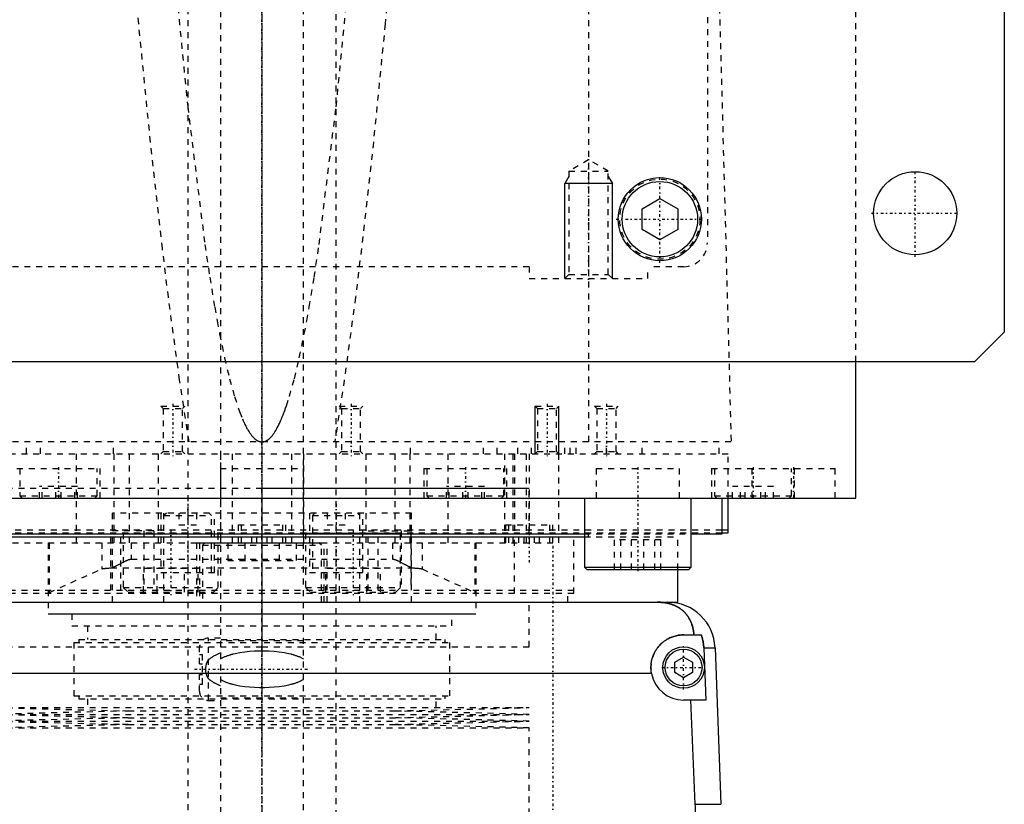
# Model space of a CAD drawing. Extents: x -125 to 125, y -123 to 447.
# Tile 3 of 9: x -41 to 125, y -27 to 106. Entities that reach past the tile are written whole.
import ezdxf

# ---------------------------------------------------------------- set-up
doc = ezdxf.new("R2010")
doc.units = 0
doc.linetypes.add('CENTER', pattern=[1.5, 0.45, -0.5, 0.05, -0.5])
doc.linetypes.add('DASHED', pattern=[2, 1, -1])
for name, color, linetype in [('AM_0', 7, 'CONTINUOUS'), ('AM_10', 7, 'CONTINUOUS'), ('AM_3', 7, 'DASHED'), ('AM_7', 7, 'CENTER')]:
    doc.layers.add(name, color=color, linetype=linetype)

msp = doc.modelspace()

# ---------------------------------------------------------------- linework, layer by layer
at = {"layer": 'AM_0', "color": 7, "linetype": 'CONTINUOUS'}
for p, q in [((125, 383), (125, 53)), ((64, 73.73), (67, 75.46)), ((67, 75.46), (70, 73.73)), ((64, 70.27), (64, 73.73)), ((70, 73.73), (70, 70.27)), ((67, 68.54), (64, 70.27)), ((70, 70.27), (67, 68.54)), ((125, 53), (120, 48)), ((120, 48), (-120, 48)), ((100, 25), (100, 48)), ((-100, 25), (100, 25)), ((-40.35, 25), (-40.35, 25)), ((40.35, 25), (40.35, 25)), ((54.29, 25), (54.29, 13.4)), ((72.29, 13.4), (72.29, 25)), ((77.5, 19), (77.5, 25)), ((78.5, 19.2), (78.5, 25)), ((88.79, 25), (88.79, 25.01)), ((-54.3, 18.5), (54.3, 18.5)), ((-54.29, 19), (54.29, 19)), ((72.29, 19), (77.5, 19)), ((77.56, 19.7), (78.5, 19.7)), ((77.56, 19.2), (78.5, 19.2)), ((54.29, 13.4), (54.69, 13)), ((54.29, 13.4), (72.29, 13.4)), ((71.89, 13), (72.29, 13.4)), ((54.69, 13), (71.89, 13)), ((70, 7.5), (70, 13)), ((-68.3, 7.5), (68.3, 7.5)), ((68.3, 7.5), (70, 7.5)), ((71, 2), (73.97, 2)), ((74.4, -0.2), (76.29, -0.2)), ((74.4, -0.2), (74.75, -9)), ((76.29, -0.2), (77.28, -26.54)), ((69.5, -2.63), (71, -1.77)), ((69.5, -4.37), (69.5, -2.63)), ((71, -1.77), (72.5, -2.63)), ((72.5, -2.63), (72.5, -4.37)), ((65.59, -4.5), (-65.59, -4.5)), ((71, -5.23), (69.5, -4.37)), ((72.5, -4.37), (71, -5.23)), ((74.75, -9), (71, -9)), ((72.97, -26.54), (72.2, -9)), ((72.97, -26.54), (77.28, -26.54))]:
    msp.add_line(p, q, dxfattribs=at)
for points in [[(72.74, 2, 0), (72.74, 2.05, 0), (72.73, 2.14, 0), (72.72, 2.23, 0), (72.72, 2.27, 0), (72.71, 2.32, 0), (72.7, 2.41, 0), (72.69, 2.5, 0), (72.68, 2.59, 0), (72.66, 2.68, 0), (72.65, 2.76, 0), (72.64, 2.81, 0), (72.63, 2.85, 0), (72.61, 2.94, 0), (72.6, 3.03, 0), (72.58, 3.11, 0), (72.56, 3.2, 0), (72.54, 3.28, 0), (72.52, 3.33, 0), (72.51, 3.37, 0), (72.49, 3.45, 0), (72.46, 3.53, 0), (72.45, 3.58, 0), (72.44, 3.62, 0), (72.41, 3.7, 0), (72.39, 3.78, 0), (72.37, 3.82, 0), (72.36, 3.86, 0), (72.33, 3.94, 0), (72.3, 4.01, 0), (72.27, 4.09, 0), (72.23, 4.17, 0), (72.2, 4.24, 0), (72.18, 4.28, 0), (72.17, 4.32, 0), (72.13, 4.39, 0), (72.1, 4.46, 0), (72.06, 4.54, 0), (72.02, 4.61, 0), (71.98, 4.68, 0), (71.96, 4.71, 0), (71.94, 4.75, 0), (71.9, 4.82, 0), (71.86, 4.89, 0), (71.82, 4.95, 0), (71.78, 5.02, 0), (71.73, 5.08, 0), (71.71, 5.12, 0), (71.69, 5.15, 0), (71.64, 5.21, 0), (71.6, 5.28, 0), (71.55, 5.34, 0), (71.5, 5.4, 0), (71.45, 5.46, 0), (71.43, 5.49, 0), (71.4, 5.52, 0), (71.35, 5.58, 0), (71.3, 5.64, 0), (71.25, 5.7, 0), (71.19, 5.75, 0), (71.14, 5.81, 0), (71.11, 5.84, 0), (71.08, 5.87, 0), (71.03, 5.92, 0), (70.97, 5.98, 0), (70.94, 6, 0), (70.91, 6.03, 0), (70.85, 6.08, 0), (70.79, 6.13, 0), (70.76, 6.16, 0), (70.73, 6.18, 0), (70.67, 6.23, 0), (70.6, 6.28, 0), (70.54, 6.33, 0), (70.47, 6.38, 0), (70.41, 6.43, 0), (70.37, 6.45, 0), (70.34, 6.47, 0), (70.27, 6.52, 0), (70.2, 6.56, 0), (70.13, 6.61, 0), (70.06, 6.65, 0), (69.99, 6.69, 0), (69.95, 6.71, 0), (69.91, 6.73, 0), (69.84, 6.77, 0), (69.76, 6.81, 0), (69.69, 6.85, 0), (69.61, 6.88, 0), (69.53, 6.92, 0), (69.5, 6.94, 0), (69.46, 6.95, 0), (69.38, 6.99, 0), (69.3, 7.02, 0), (69.22, 7.05, 0), (69.13, 7.08, 0), (69.05, 7.11, 0), (69.01, 7.13, 0), (68.97, 7.14, 0), (68.89, 7.17, 0), (68.8, 7.19, 0), (68.72, 7.22, 0), (68.63, 7.24, 0), (68.54, 7.27, 0), (68.5, 7.28, 0), (68.46, 7.29, 0), (68.37, 7.31, 0), (68.28, 7.33, 0), (68.23, 7.34, 0), (68.19, 7.35, 0), (68.1, 7.36, 0), (68.01, 7.38, 0), (67.96, 7.39, 0), (67.91, 7.4, 0), (67.82, 7.41, 0), (67.73, 7.42, 0), (67.64, 7.44, 0), (67.55, 7.45, 0), (67.45, 7.46, 0), (67.41, 7.46, 0), (67.36, 7.47, 0), (67.27, 7.47, 0), (67.17, 7.48, 0), (67.08, 7.49, 0), (66.99, 7.49, 0), (66.89, 7.49, 0), (66.85, 7.5, 0), (66.8, 7.5, 0), (66.7, 7.5, 0), (66.61, 7.5, 0), (66.56, 7.5, 0)], [(65.59, -4.5, 0), (65.58, -4.46, 0), (65.57, -4.37, 0), (65.55, -4.28, 0), (65.55, -4.23, 0), (65.54, -4.19, 0), (65.53, -4.1, 0), (65.52, -4.01, 0), (65.52, -3.92, 0), (65.51, -3.83, 0), (65.51, -3.74, 0), (65.5, -3.7, 0), (65.5, -3.65, 0), (65.5, -3.57, 0), (65.5, -3.48, 0), (65.5, -3.39, 0), (65.5, -3.31, 0), (65.51, -3.22, 0), (65.51, -3.18, 0), (65.51, -3.13, 0), (65.52, -3.04, 0), (65.53, -2.96, 0), (65.53, -2.91, 0), (65.54, -2.87, 0), (65.55, -2.78, 0), (65.56, -2.69, 0), (65.57, -2.65, 0), (65.57, -2.6, 0), (65.59, -2.52, 0), (65.61, -2.43, 0), (65.62, -2.34, 0), (65.64, -2.25, 0), (65.66, -2.17, 0), (65.68, -2.12, 0), (65.69, -2.08, 0), (65.71, -1.99, 0), (65.74, -1.91, 0), (65.76, -1.82, 0), (65.79, -1.74, 0), (65.82, -1.65, 0), (65.84, -1.61, 0), (65.85, -1.57, 0), (65.88, -1.48, 0), (65.92, -1.4, 0), (65.95, -1.32, 0), (65.99, -1.23, 0), (66.03, -1.15, 0), (66.05, -1.11, 0), (66.06, -1.07, 0), (66.11, -0.99, 0), (66.15, -0.91, 0), (66.19, -0.83, 0), (66.23, -0.76, 0), (66.28, -0.68, 0), (66.3, -0.64, 0), (66.32, -0.6, 0), (66.37, -0.53, 0), (66.42, -0.45, 0), (66.47, -0.38, 0), (66.52, -0.31, 0), (66.57, -0.24, 0), (66.6, -0.2, 0), (66.62, -0.17, 0), (66.68, -0.1, 0), (66.73, -0.03, 0), (66.76, 0, 0), (66.79, 0.04, 0), (66.84, 0.1, 0), (66.9, 0.17, 0), (66.93, 0.2, 0), (66.96, 0.23, 0), (67.02, 0.29, 0), (67.08, 0.35, 0), (67.14, 0.41, 0), (67.2, 0.47, 0), (67.26, 0.53, 0), (67.29, 0.56, 0), (67.32, 0.59, 0), (67.39, 0.65, 0), (67.45, 0.7, 0), (67.52, 0.76, 0), (67.59, 0.81, 0), (67.66, 0.87, 0), (67.69, 0.89, 0), (67.73, 0.92, 0), (67.8, 0.97, 0), (67.87, 1.02, 0), (67.95, 1.07, 0), (68.02, 1.12, 0), (68.1, 1.17, 0), (68.14, 1.2, 0), (68.17, 1.22, 0), (68.25, 1.26, 0), (68.33, 1.31, 0), (68.41, 1.35, 0), (68.49, 1.39, 0), (68.57, 1.44, 0), (68.61, 1.46, 0), (68.66, 1.48, 0), (68.74, 1.51, 0), (68.82, 1.55, 0), (68.91, 1.59, 0), (68.99, 1.62, 0), (69.08, 1.65, 0), (69.12, 1.67, 0), (69.17, 1.69, 0), (69.25, 1.72, 0), (69.34, 1.74, 0), (69.38, 1.76, 0), (69.43, 1.77, 0), (69.52, 1.8, 0), (69.61, 1.82, 0), (69.65, 1.83, 0), (69.7, 1.84, 0), (69.79, 1.86, 0), (69.88, 1.88, 0), (69.97, 1.9, 0), (70.06, 1.92, 0), (70.15, 1.93, 0), (70.19, 1.94, 0), (70.24, 1.95, 0), (70.33, 1.96, 0), (70.42, 1.97, 0), (70.51, 1.98, 0), (70.6, 1.99, 0), (70.69, 1.99, 0), (70.73, 1.99, 0), (70.78, 2, 0), (70.87, 2, 0), (70.96, 2, 0), (71, 2, 0)], [(73.97, 2, 0), (73.99, 1.94, 0), (74.03, 1.83, 0), (74.07, 1.71, 0), (74.09, 1.65, 0), (74.1, 1.59, 0), (74.14, 1.47, 0), (74.17, 1.34, 0), (74.2, 1.22, 0), (74.23, 1.1, 0), (74.26, 0.97, 0), (74.27, 0.91, 0), (74.28, 0.85, 0), (74.3, 0.72, 0), (74.32, 0.6, 0), (74.34, 0.47, 0), (74.35, 0.35, 0), (74.37, 0.23, 0), (74.37, 0.16, 0), (74.38, 0.1, 0), (74.39, -0.02, 0), (74.39, -0.14, 0), (74.4, -0.2, 0)], [(72.1, -38.4, 0), (72.17, -38.06, 0), (72.29, -37.39, 0), (72.4, -36.71, 0), (72.45, -36.38, 0), (72.5, -36.04, 0), (72.59, -35.36, 0), (72.68, -34.69, 0), (72.75, -34.02, 0), (72.82, -33.35, 0), (72.87, -32.69, 0), (72.9, -32.36, 0), (72.92, -32.03, 0), (72.96, -31.37, 0), (72.98, -30.72, 0), (73, -30.07, 0), (73.02, -29.43, 0), (73.02, -28.79, 0), (73.02, -28.47, 0), (73.02, -28.16, 0), (73.01, -27.51, 0), (72.99, -26.87, 0), (72.97, -26.54, 0)]]:
    msp.add_polyline3d(points, dxfattribs=at)
for centre, radius in [((110, 73), 7), ((67, 72), 7), ((67, 72), 6.35), ((71, -3.5), 3.5), ((71, -3.5), 3.1)]:
    msp.add_circle(centre, radius, dxfattribs=at)
for centre, radius, start, end in [((68.3, -0.5), 8, 2.139, 90), ((71, -3.5), 5.5, 190.4757, 270)]:
    msp.add_arc(centre, radius, start, end, dxfattribs=at)
at = {"layer": 'AM_10', "color": 7, "linetype": 'CONTINUOUS'}
for p, q in [((51.68, 79.17), (51, 78)), ((59, 78), (51, 78)), ((51, 62), (51, 78)), ((58.32, 79.17), (59, 78)), ((59, 62), (59, 78)), ((46, 32.5), (46, 40.5)), ((50, 32.5), (50, 40.5))]:
    msp.add_line(p, q, dxfattribs=at)
at = {"layer": 'AM_3', "color": 6, "linetype": 'DASHED'}
for p, q in [((-7, 421), (-7, -97.5)), ((7, -97.5), (7, 421)), ((-12.5, 405.5), (-12.5, -56.5)), ((12.5, -56.5), (12.5, 405.5)), ((75, 380), (75, 68)), ((100, 48), (100, 363)), ((55.06, 34.5), (55.06, 116.6)), ((76.83, 115.63), (79, 34.5)), ((55, 82), (51.68, 80.08)), ((58.32, 80.08), (55, 82)), ((51.68, 80.08), (51.68, 62.68)), ((51.68, 80.08), (58.32, 80.08)), ((58.32, 62.68), (58.32, 80.08)), ((45, 64), (-45, 64)), ((45, 64), (45, 62)), ((71, 64), (65, 64)), ((65, 62), (65, 64)), ((45, 62), (65, 62)), ((51.68, 62.68), (51, 62)), ((51.68, 62.68), (58.32, 62.68)), ((59, 62), (58.32, 62.68)), ((-13.86, 44.9), (-15.75, 58.84)), ((15.75, 58.84), (13.86, 44.9)), ((-12.26, 34.5), (-13.86, 44.9)), ((13.86, 44.9), (12.26, 34.5)), ((-17, 40.5), (-16.62, 40.12)), ((-17, 40.5), (-13, 40.5)), ((-16.62, 40.12), (-16.62, 32.88)), ((-16.62, 40.12), (-13.38, 40.12)), ((-13.38, 40.12), (-13, 40.5)), ((-13.38, 32.88), (-13.38, 40.12)), ((13, 40.5), (13.38, 40.12)), ((13, 40.5), (17, 40.5)), ((13.38, 40.12), (13.38, 32.88)), ((13.38, 40.12), (16.62, 40.12)), ((16.62, 40.12), (17, 40.5)), ((16.62, 32.88), (16.62, 40.12)), ((46, 40.5), (46.38, 40.12)), ((46, 40.5), (50, 40.5)), ((46.38, 40.12), (46.38, 32.88)), ((46.38, 40.12), (49.62, 40.12)), ((49.62, 40.12), (50, 40.5)), ((49.62, 32.88), (49.62, 40.12)), ((56, 40.5), (56.38, 40.12)), ((56, 40.5), (60, 40.5)), ((56.38, 40.12), (56.38, 32.88)), ((56.38, 40.12), (59.62, 40.12)), ((59.62, 40.12), (60, 40.5)), ((59.62, 32.88), (59.62, 40.12)), ((79, 34.5), (-79, 34.5)), ((-39.62, 32.5), (-39.62, 34.5)), ((-37.31, 32.5), (-37.31, 34.5)), ((-25, 32.5), (-25, 34.5)), ((25, 32.5), (25, 34.5)), ((37.31, 32.5), (37.31, 34.5)), ((39.62, 32.5), (39.62, 34.5)), ((43.08, 32.5), (43.08, 34.5)), ((45.38, 32.5), (45.38, 34.5)), ((50, 17.5), (50, 34.5)), ((51, 32.5), (51, 34.5)), ((51.9, 32.5), (51.9, 34.5)), ((52.9, 32.5), (52.9, 34.5)), ((58, 32.5), (58, 34.5)), ((64, 32.5), (64, 34.5)), ((77, 32.5), (77, 34.5)), ((-78.5, 32.5), (78.5, 32.5)), ((-31.31, 32.5), (-31.31, 17.5)), ((-24.92, 32.5), (-24.92, 17.5)), ((-22.36, 32.5), (-22.36, 17.5)), ((-17.5, 32.5), (-17.5, 17.5)), ((-16.62, 32.88), (-17, 32.5)), ((-16.62, 32.88), (-13.38, 32.88)), ((-13, 32.5), (-13.38, 32.88)), ((-7, 32.5), (-7, 17.5)), ((-5, 32.5), (-5, 17.5)), ((5, 32.5), (5, 17.5)), ((7, 32.5), (7, 17.5)), ((13.38, 32.88), (13, 32.5)), ((13.38, 32.88), (16.62, 32.88)), ((17, 32.5), (16.62, 32.88)), ((17.5, 32.5), (17.5, 17.5)), ((22.36, 32.5), (22.36, 17.5)), ((24.92, 32.5), (24.92, 17.5)), ((31.31, 32.5), (31.31, 17.5)), ((40.83, 32.5), (40.83, 17.5)), ((42.23, 32.5), (42.23, 17.5)), ((42.5, 32.5), (42.5, 19.2)), ((44.5, 32.5), (44.5, 17.5)), ((45, 32.5), (45, 17.5)), ((46.38, 32.88), (46, 32.5)), ((46.38, 32.88), (49.62, 32.88)), ((50, 32.5), (49.62, 32.88)), ((56.38, 32.88), (56, 32.5)), ((56.38, 32.88), (59.62, 32.88)), ((60, 32.5), (59.62, 32.88)), ((78.5, 25), (78.5, 32.5)), ((-41.25, 30), (-27.25, 30)), ((-40.75, 30), (-40.75, 25.4)), ((-27.75, 25.4), (-27.75, 30)), ((-27.25, 25), (-27.25, 30)), ((-7, 30), (-7, 25)), ((-7, 30), (7, 30)), ((7, 25), (7, 30)), ((27.25, 30), (27.25, 25)), ((27.25, 30), (41.25, 30)), ((27.75, 30), (27.75, 25.4)), ((40.75, 25.4), (40.75, 30)), ((41.25, 25), (41.25, 30)), ((56.29, 30), (56.29, 25)), ((56.29, 30), (70.29, 30)), ((70.29, 25), (70.29, 30)), ((75.69, 30), (75.69, 25)), ((75.69, 30), (96.5, 30)), ((76.19, 30), (76.19, 25.4)), ((82.5, 30), (82.5, 25)), ((89.19, 25.4), (89.19, 30)), ((89.69, 25), (89.69, 30)), ((96.5, 25), (96.5, 30)), ((-45, 26.7), (45, 26.7)), ((-37.45, 25), (-37.45, 27)), ((-31.05, 27), (-37.45, 27)), ((-37, 25), (-37, 27)), ((-34.7, 25), (-34.7, 27)), ((-33.8, 25), (-33.8, 27)), ((-31.5, 25), (-31.5, 27)), ((-31.05, 25), (-31.05, 27)), ((0, 26.7), (45, 26.7)), ((31.05, 25), (31.05, 27)), ((37.45, 27), (31.05, 27)), ((31.5, 25), (31.5, 27)), ((33.8, 25), (33.8, 27)), ((34.7, 25), (34.7, 27)), ((37, 25), (37, 27)), ((37.45, 25), (37.45, 27)), ((45, 19.2), (45, 26.7)), ((79.25, 25), (79.25, 27)), ((86.12, 27), (79.25, 27)), ((80.58, 25), (80.58, 27)), ((81.36, 25), (81.36, 27)), ((84.01, 25), (84.01, 27)), ((84.8, 25), (84.8, 27)), ((86.12, 25), (86.12, 27)), ((-40.75, 25.4), (-40.35, 25)), ((-40.75, 25.4), (-27.75, 25.4)), ((-28.15, 25), (-27.75, 25.4)), ((27.75, 25.4), (28.15, 25)), ((27.75, 25.4), (40.75, 25.4)), ((40.35, 25), (40.75, 25.4)), ((76.19, 25.4), (76.59, 25)), ((76.19, 25.4), (89.19, 25.4)), ((88.79, 25.01), (89.19, 25.4)), ((-25.16, 7.5), (-25.16, 22.5)), ((25.16, 22.5), (-25.16, 22.5)), ((-17, 22.5), (-17, 12.5)), ((-16.1, 22.5), (-16.5, 22.1)), ((-16.5, 7.5), (-16.5, 22.5)), ((-16.5, 22.1), (-8.5, 22.1)), ((-14, 22.5), (-14, 20.5)), ((-12.5, 22.5), (-12.5, 20.5)), ((-11, 22.5), (-11, 20.5)), ((-8.5, 22.1), (-8.9, 22.5)), ((-8.5, 12.5), (-8.5, 22.1)), ((-8, 12.5), (-8, 22.5)), ((8, 22.5), (8, 12.5)), ((8.9, 22.5), (8.5, 22.1)), ((8.5, 22.1), (8.5, 12.5)), ((8.5, 22.1), (16.5, 22.1)), ((11, 22.5), (11, 20.5)), ((12.5, 22.5), (12.5, 20.5)), ((14, 22.5), (14, 20.5)), ((16.5, 22.1), (16.1, 22.5)), ((16.5, 7.5), (16.5, 22.5)), ((17, 12.5), (17, 22.5)), ((25.16, 7.5), (25.16, 22.5)), ((-14, 20.5), (-11, 20.5)), ((-4, 20.5), (-4, 17.5)), ((-4, 20.5), (4, 20.5)), ((-3.5, 20.5), (-3.5, 17.5)), ((3.5, 17.5), (3.5, 20.5)), ((4, 17.5), (4, 20.5)), ((11, 20.5), (14, 20.5)), ((41, 20.5), (41, 17.5)), ((41, 20.5), (49, 20.5)), ((41.5, 20.5), (41.5, 17.5)), ((48.5, 17.5), (48.5, 20.5)), ((49, 17.5), (49, 20.5)), ((-77.56, 19.7), (77.56, 19.7)), ((-77.56, 19.2), (77.56, 19.2)), ((-18.23, 19.5), (-25.44, 19.5)), ((-25.44, 9.5), (-25.44, 19.5)), ((-23.77, 9.5), (-23.77, 19.5)), ((-23.25, 19.2), (-23.35, 19.1)), ((-23.35, 19.1), (-23.35, 10)), ((-23.35, 19.1), (-7.35, 19.1)), ((-19.89, 19.5), (-19.89, 9.5)), ((-18.23, 19.5), (-18.23, 9.5)), ((-7.35, 19.1), (-7.45, 19.2)), ((-7.35, 10), (-7.35, 19.1)), ((-1.73, 17.5), (-1.73, 18.5)), ((-0.87, 17.5), (-0.87, 18.5)), ((0.87, 17.5), (0.87, 18.5)), ((1.73, 17.5), (1.73, 18.5)), ((7.45, 19.2), (7.35, 19.1)), ((7.35, 19.1), (7.35, 10)), ((7.35, 19.1), (23.35, 19.1)), ((17.89, 19.5), (25.09, 19.5)), ((17.89, 9.5), (17.89, 19.5)), ((19.55, 9.5), (19.55, 19.5)), ((23.35, 19.1), (23.25, 19.2)), ((23.35, 10), (23.35, 19.1)), ((23.43, 19.5), (23.43, 9.5)), ((25.09, 19.5), (25.09, 9.5)), ((42.5, 9), (42.5, 19.2)), ((43.27, 17.5), (43.27, 18.5)), ((44.13, 17.5), (44.13, 18.5)), ((45.87, 17.5), (45.87, 18.5)), ((46.73, 17.5), (46.73, 18.5)), ((52.5, 9), (52.5, 19.2)), ((54.29, 19), (72.29, 19)), ((54.3, 18.5), (70, 18.5)), ((55, 18.5), (55, 19)), ((70, 13), (70, 18.5)), ((-50, 17.5), (50, 17.5)), ((-36, 17.5), (-36, 5.5)), ((-35.82, 17.5), (-35.82, 9.14)), ((-26.96, 17.5), (-26.96, 13.1)), ((-22, 17.5), (-22, 14.74)), ((-11, 17.5), (-11, 7.5)), ((-11, 17.5), (11, 17.5)), ((-10.5, 17.5), (-10.5, 7.5)), ((-9.6, 17.5), (-10, 17.1)), ((-10, 17.1), (-10, 7.5)), ((-10, 17.1), (10, 17.1)), ((-5.77, 17.5), (-5.77, 14.5)), ((-2.89, 17.5), (-2.89, 14.5)), ((2.89, 17.5), (2.89, 14.5)), ((5.77, 17.5), (5.77, 14.5)), ((10, 17.1), (9.6, 17.5)), ((10, 7.5), (10, 17.1)), ((10.5, 7.5), (10.5, 17.5)), ((11, 7.5), (11, 17.5)), ((22, 17.5), (22, 14.74)), ((26.96, 17.5), (26.96, 13.1)), ((35.82, 17.5), (35.82, 9.14)), ((36, 17.5), (36, 5.5)), ((59.38, 13), (59.38, 18)), ((67.19, 18), (59.38, 18)), ((60.43, 13), (60.43, 18)), ((62.24, 13), (62.24, 18)), ((64.33, 13), (64.33, 18)), ((66.14, 13), (66.14, 18)), ((67.19, 13), (67.19, 18)), ((-25.44, 13.27), (-25.41, 13.27)), ((-25.41, 13.27), (25.41, 13.27)), ((-23.77, 14.01), (-23.35, 14.24)), ((-22, 14.74), (22, 14.74)), ((-5.77, 14.5), (5.77, 14.5)), ((23.35, 14.24), (23.43, 14.2)), ((25.1, 13.38), (25.16, 13.36)), ((-35.82, 9.14), (-26.96, 13.1)), ((-19.97, 9.2), (-19.97, 13.2)), ((-10.73, 13.2), (-19.97, 13.2)), ((-17.66, 9.2), (-17.66, 13.2)), ((-17, 12.5), (-8, 12.5)), ((-13.04, 9.2), (-13.04, 13.2)), ((-10.73, 9.2), (-10.73, 13.2)), ((8, 12.5), (17, 12.5)), ((10.73, 9.2), (10.73, 13.2)), ((19.97, 13.2), (10.73, 13.2)), ((13.04, 9.2), (13.04, 13.2)), ((17.66, 9.2), (17.66, 13.2)), ((19.97, 9.2), (19.97, 13.2)), ((26.96, 13.1), (35.82, 9.14)), ((-23.35, 10), (-22.55, 9.2)), ((-23.35, 10), (-7.35, 10)), ((-8.15, 9.2), (-7.35, 10)), ((7.35, 10), (8.15, 9.2)), ((7.35, 10), (23.35, 10)), ((22.55, 9.2), (23.35, 10)), ((-52.5, 9.5), (52.5, 9.5)), ((-52.5, 9), (52.5, 9)), ((-22.55, 9.2), (-8.15, 9.2)), ((8.15, 9.2), (22.55, 9.2)), ((51.5, 7.5), (51.5, 9)), ((45, 0), (45, 7.5)), ((45, 0), (45, 7.5)), ((-36, 5.52), (36, 5.52)), ((36, 5.5), (-36, 5.5)), ((-32, 5.5), (-32, 3.5)), ((32, 3.5), (32, 5.5)), ((-32, 3.5), (32, 3.5)), ((-29.35, 3.5), (-29.35, 1.2)), ((29.35, 1.2), (29.35, 3.5)), ((-45, 0), (0, 0)), ((-31.65, 0.7), (-31.65, -8.3)), ((-31.65, 0.7), (31.65, 0.7)), ((-30.85, 1.2), (-30.85, 0.7)), ((-30.85, 1.2), (30.85, 1.2)), ((-7, 1.45), (-9, 1.45)), ((-9, -9.05), (-9, 1.45)), ((7, 1), (-7, 1)), ((0, 0), (45, 0)), ((30.85, 0.7), (30.85, 1.2)), ((31.65, -8.3), (31.65, 0.7)), ((-10.5, -2.9), (-10.5, -0.05)), ((-10.5, -1.3), (-10, -1.3)), ((-10, -6.3), (-10, -1.3)), ((-10.5, -2.9), (-10, -2.9)), ((-10.5, -7.55), (-10.5, -4.7)), ((-10.5, -4.7), (-10, -4.7)), ((-10.5, -6.3), (-10, -6.3)), ((-31.65, -8.3), (31.65, -8.3)), ((-30.85, -8.3), (-30.85, -8.8)), ((-30.85, -8.8), (30.85, -8.8)), ((-29.35, -8.8), (-29.35, -10.25)), ((-9, -9.05), (-7, -9.05)), ((-7, -8.6), (7, -8.6)), ((29.35, -10.25), (29.35, -8.8)), ((30.85, -8.8), (30.85, -8.3)), ((-45, -10.25), (-22.5, -10.82)), ((-45, -10.25), (45, -10.25)), ((-22.5, -10.82), (-45, -11.39)), ((-45, -11.39), (-22.5, -11.96)), ((-45, -11.39), (45, -11.39)), ((-22.5, -10.82), (22.5, -10.82)), ((22.5, -10.82), (45, -10.25)), ((45, -11.39), (22.5, -10.82)), ((22.5, -11.96), (45, -11.39)), ((-22.5, -11.96), (-45, -12.53)), ((-45, -12.53), (-22.5, -13.1)), ((-45, -12.53), (45, -12.53)), ((-22.5, -13.1), (-45, -13.67)), ((-22.5, -11.96), (22.5, -11.96)), ((-22.5, -13.1), (22.5, -13.1)), ((45, -12.53), (22.5, -11.96)), ((22.5, -13.1), (45, -12.53)), ((45, -13.67), (22.5, -13.1)), ((-45, -13.67), (45, -13.67)), ((45, -30.25), (45, -13.67))]:
    msp.add_line(p, q, dxfattribs=at)
for points in [[(-15.75, 58.84, 0), (-16.75, 67.04, 0), (-18.76, 84.96, 0), (-20.75, 104.9, 0), (-21.74, 115.63, 0)], [(-14.95, 115.63, 0), (-12.5, 90.94, 0), (-9.62, 67.74, 0), (-8.79, 62.22, 0), (-7.96, 57.2, 0), (-7.54, 54.88, 0), (-7.13, 52.68, 0), (-6.29, 48.66, 0), (-5.46, 45.14, 0), (-4.62, 42.12, 0), (-3.78, 39.6, 0), (-3.29, 38.36, 0), (-3.15, 38.04, 0), (-3.01, 37.73, 0), (-2.94, 37.59, 0), (-2.87, 37.44, 0), (-2.73, 37.16, 0), (-2.59, 36.89, 0), (-2.52, 36.77, 0), (-2.45, 36.64, 0), (-2.31, 36.41, 0), (-2.17, 36.18, 0), (-2.1, 36.07, 0), (-2.03, 35.97, 0), (-1.89, 35.78, 0), (-1.75, 35.59, 0), (-1.61, 35.43, 0), (-1.47, 35.27, 0), (-1.33, 35.13, 0), (-1.26, 35.07, 0), (-1.19, 35.01, 0), (-1.05, 34.89, 0), (-0.91, 34.8, 0), (-0.83, 34.74, 0), (-0.81, 34.73, 0), (-0.78, 34.72, 0), (-0.77, 34.71, 0), (-0.76, 34.71, 0), (-0.74, 34.69, 0), (-0.71, 34.68, 0), (-0.69, 34.67, 0), (-0.67, 34.66, 0), (-0.64, 34.65, 0), (-0.63, 34.64, 0), (-0.62, 34.64, 0), (-0.6, 34.63, 0), (-0.57, 34.62, 0), (-0.55, 34.61, 0), (-0.53, 34.6, 0), (-0.5, 34.59, 0), (-0.49, 34.59, 0), (-0.48, 34.58, 0), (-0.46, 34.57, 0), (-0.43, 34.57, 0), (-0.42, 34.56, 0), (-0.41, 34.56, 0), (-0.39, 34.55, 0), (-0.36, 34.55, 0), (-0.35, 34.54, 0), (-0.34, 34.54, 0), (-0.32, 34.54, 0), (-0.29, 34.53, 0), (-0.27, 34.53, 0), (-0.25, 34.52, 0), (-0.22, 34.52, 0), (-0.21, 34.52, 0), (-0.2, 34.51, 0), (-0.18, 34.51, 0), (-0.15, 34.51, 0), (-0.13, 34.51, 0), (-0.11, 34.5, 0), (-0.08, 34.5, 0), (-0.07, 34.5, 0), (-0.06, 34.5, 0), (-0.04, 34.5, 0), (-0.01, 34.5, 0), (0, 34.5, 0)], [(0, 34.5, 0), (0.01, 34.5, 0), (0.04, 34.5, 0), (0.06, 34.5, 0), (0.07, 34.5, 0), (0.08, 34.5, 0), (0.11, 34.5, 0), (0.13, 34.51, 0), (0.15, 34.51, 0), (0.18, 34.51, 0), (0.2, 34.51, 0), (0.21, 34.52, 0), (0.22, 34.52, 0), (0.25, 34.52, 0), (0.27, 34.53, 0), (0.29, 34.53, 0), (0.32, 34.54, 0), (0.34, 34.54, 0), (0.35, 34.54, 0), (0.36, 34.55, 0), (0.39, 34.55, 0), (0.41, 34.56, 0), (0.42, 34.56, 0), (0.43, 34.57, 0), (0.46, 34.57, 0), (0.48, 34.58, 0), (0.49, 34.59, 0), (0.5, 34.59, 0), (0.53, 34.6, 0), (0.55, 34.61, 0), (0.57, 34.62, 0), (0.6, 34.63, 0), (0.62, 34.64, 0), (0.63, 34.64, 0), (0.64, 34.65, 0), (0.67, 34.66, 0), (0.69, 34.67, 0), (0.71, 34.68, 0), (0.74, 34.69, 0), (0.76, 34.71, 0), (0.77, 34.71, 0), (0.78, 34.72, 0), (0.81, 34.73, 0), (0.83, 34.74, 0), (0.85, 34.76, 0), (0.88, 34.77, 0), (0.9, 34.79, 0), (0.91, 34.8, 0), (0.92, 34.8, 0), (0.95, 34.82, 0), (0.97, 34.83, 0), (1.05, 34.89, 0), (1.19, 35.01, 0), (1.26, 35.07, 0), (1.33, 35.13, 0), (1.47, 35.27, 0), (1.61, 35.43, 0), (1.75, 35.59, 0), (1.89, 35.78, 0), (2.03, 35.97, 0), (2.1, 36.07, 0), (2.17, 36.18, 0), (2.31, 36.41, 0), (2.45, 36.64, 0), (2.52, 36.77, 0), (2.59, 36.89, 0), (2.73, 37.16, 0), (2.87, 37.44, 0), (2.94, 37.59, 0), (3.01, 37.73, 0), (3.15, 38.04, 0), (3.29, 38.36, 0), (3.43, 38.7, 0), (3.57, 39.05, 0), (3.71, 39.41, 0), (3.78, 39.6, 0), (3.85, 39.79, 0), (3.99, 40.18, 0), (4.13, 40.59, 0), (4.62, 42.12, 0), (5.46, 45.14, 0), (6.29, 48.66, 0), (7.13, 52.68, 0), (7.54, 54.88, 0), (7.96, 57.2, 0), (8.79, 62.22, 0), (9.62, 67.74, 0), (12.5, 90.94, 0), (14.95, 115.63, 0)], [(21.74, 115.63, 0), (20.75, 104.9, 0), (18.76, 84.96, 0), (16.75, 67.04, 0), (15.75, 58.84, 0)], [(-26.96, 13.1, 0), (-26.94, 13.1, 0), (-26.91, 13.11, 0), (-26.87, 13.12, 0), (-26.85, 13.13, 0), (-26.83, 13.13, 0), (-26.77, 13.15, 0), (-26.71, 13.16, 0), (-26.65, 13.17, 0), (-26.57, 13.18, 0), (-26.49, 13.19, 0), (-26.45, 13.19, 0), (-26.41, 13.2, 0), (-26.32, 13.21, 0), (-26.22, 13.22, 0), (-26.11, 13.23, 0), (-26, 13.23, 0), (-25.89, 13.24, 0), (-25.83, 13.25, 0), (-25.77, 13.25, 0), (-25.64, 13.26, 0), (-25.51, 13.27, 0), (-25.44, 13.27, 0)], [(-25.41, 13.27, 0), (-25.37, 13.29, 0), (-25.29, 13.31, 0), (-25.2, 13.34, 0), (-25.16, 13.36, 0)], [(-25.16, 13.36, 0), (-25.13, 13.37, 0), (-25.05, 13.4, 0), (-24.98, 13.43, 0), (-24.94, 13.44, 0), (-24.91, 13.46, 0), (-24.83, 13.49, 0), (-24.76, 13.52, 0), (-24.68, 13.56, 0), (-24.61, 13.59, 0), (-24.53, 13.63, 0), (-24.49, 13.65, 0), (-24.45, 13.67, 0), (-24.37, 13.7, 0), (-24.3, 13.74, 0), (-24.22, 13.78, 0), (-24.14, 13.82, 0), (-24.06, 13.87, 0), (-24.02, 13.89, 0), (-23.98, 13.91, 0), (-23.9, 13.95, 0), (-23.82, 13.99, 0), (-23.77, 14.01, 0)], [(-23.35, 14.24, 0), (-23.32, 14.26, 0), (-23.25, 14.29, 0), (-23.17, 14.33, 0), (-23.14, 14.35, 0), (-23.1, 14.37, 0), (-23.03, 14.4, 0), (-22.96, 14.44, 0), (-22.89, 14.47, 0), (-22.82, 14.51, 0), (-22.75, 14.54, 0), (-22.71, 14.55, 0), (-22.67, 14.57, 0), (-22.6, 14.6, 0), (-22.52, 14.63, 0), (-22.45, 14.66, 0), (-22.37, 14.68, 0), (-22.29, 14.7, 0), (-22.25, 14.71, 0), (-22.21, 14.72, 0), (-22.16, 14.72, 0), (-22.15, 14.73, 0), (-22.14, 14.73, 0), (-22.13, 14.73, 0), (-22.12, 14.73, 0), (-22.11, 14.73, 0), (-22.09, 14.73, 0), (-22.08, 14.73, 0), (-22.07, 14.73, 0), (-22.05, 14.73, 0), (-22.04, 14.73, 0), (-22.04, 14.74, 0), (-22.02, 14.74, 0), (-22.01, 14.74, 0), (-22, 14.74, 0)], [(22, 14.74, 0), (22.01, 14.74, 0), (22.02, 14.74, 0), (22.04, 14.74, 0), (22.04, 14.73, 0), (22.05, 14.73, 0), (22.07, 14.73, 0), (22.08, 14.73, 0), (22.09, 14.73, 0), (22.11, 14.73, 0), (22.12, 14.73, 0), (22.13, 14.73, 0), (22.14, 14.73, 0), (22.15, 14.73, 0), (22.16, 14.72, 0), (22.21, 14.72, 0), (22.25, 14.71, 0), (22.29, 14.7, 0), (22.37, 14.68, 0), (22.45, 14.66, 0), (22.52, 14.63, 0), (22.6, 14.6, 0), (22.67, 14.57, 0), (22.71, 14.55, 0), (22.75, 14.54, 0), (22.82, 14.51, 0), (22.89, 14.47, 0), (22.96, 14.44, 0), (23.03, 14.4, 0), (23.1, 14.37, 0), (23.14, 14.35, 0), (23.17, 14.33, 0), (23.25, 14.29, 0), (23.32, 14.26, 0), (23.35, 14.24, 0)], [(23.43, 14.2, 0), (23.48, 14.17, 0), (23.58, 14.12, 0), (23.67, 14.07, 0), (23.72, 14.04, 0), (23.77, 14.02, 0), (23.87, 13.97, 0), (23.96, 13.92, 0), (24.06, 13.87, 0), (24.15, 13.82, 0), (24.24, 13.77, 0), (24.29, 13.75, 0), (24.34, 13.72, 0), (24.43, 13.68, 0), (24.52, 13.63, 0), (24.61, 13.59, 0), (24.7, 13.55, 0), (24.79, 13.51, 0), (24.84, 13.49, 0), (24.88, 13.47, 0), (24.97, 13.43, 0), (25.05, 13.4, 0), (25.1, 13.38, 0)], [(25.16, 13.36, 0), (25.2, 13.34, 0), (25.29, 13.31, 0), (25.37, 13.29, 0), (25.41, 13.27, 0)], [(25.41, 13.27, 0), (25.48, 13.27, 0), (25.61, 13.26, 0), (25.74, 13.25, 0), (25.81, 13.25, 0), (25.87, 13.25, 0), (25.99, 13.24, 0), (26.1, 13.23, 0), (26.2, 13.22, 0), (26.3, 13.21, 0), (26.4, 13.2, 0), (26.44, 13.19, 0), (26.49, 13.19, 0), (26.57, 13.18, 0), (26.64, 13.17, 0), (26.71, 13.16, 0), (26.77, 13.15, 0), (26.82, 13.14, 0), (26.85, 13.13, 0), (26.87, 13.12, 0), (26.91, 13.11, 0), (26.94, 13.1, 0), (26.96, 13.1, 0)], [(-36, 9, 0), (-35.99, 9.02, 0), (-35.95, 9.07, 0), (-35.88, 9.12, 0), (-35.82, 9.14, 0)], [(-36, 8.99, 0), (-36, 8.99, 0), (-36, 8.99, 0), (-36, 8.99, 0), (-36, 9, 0)], [(35.82, 9.14, 0), (35.88, 9.12, 0), (35.95, 9.07, 0), (35.99, 9.02, 0), (36, 9, 0)], [(36, 9, 0), (36, 8.99, 0), (36, 8.99, 0), (36, 8.99, 0), (36, 8.99, 0)], [(66.56, 7.5, 0), (66.61, 7.5, 0), (66.7, 7.5, 0), (66.8, 7.5, 0), (66.84, 7.5, 0), (66.89, 7.49, 0), (66.98, 7.49, 0), (67.08, 7.49, 0), (67.17, 7.48, 0), (67.26, 7.47, 0), (67.35, 7.47, 0), (67.4, 7.46, 0), (67.45, 7.46, 0), (67.54, 7.45, 0), (67.63, 7.44, 0), (67.72, 7.42, 0), (67.82, 7.41, 0), (67.91, 7.4, 0), (67.95, 7.39, 0), (68, 7.38, 0), (68.09, 7.37, 0), (68.18, 7.35, 0), (68.23, 7.34, 0), (68.27, 7.33, 0), (68.36, 7.31, 0), (68.45, 7.29, 0), (68.49, 7.28, 0), (68.53, 7.27, 0), (68.62, 7.24, 0), (68.71, 7.22, 0), (68.79, 7.2, 0), (68.88, 7.17, 0), (68.96, 7.14, 0), (69, 7.13, 0), (69.04, 7.11, 0), (69.13, 7.08, 0), (69.21, 7.05, 0), (69.29, 7.02, 0), (69.37, 6.99, 0), (69.45, 6.96, 0), (69.49, 6.94, 0), (69.53, 6.92, 0), (69.6, 6.89, 0), (69.68, 6.85, 0), (69.76, 6.81, 0), (69.83, 6.77, 0), (69.91, 6.74, 0), (69.94, 6.72, 0), (69.98, 6.69, 0), (70.05, 6.65, 0), (70.12, 6.61, 0), (70.19, 6.57, 0), (70.26, 6.52, 0), (70.33, 6.48, 0), (70.37, 6.46, 0), (70.4, 6.43, 0), (70.47, 6.39, 0), (70.53, 6.34, 0), (70.6, 6.29, 0), (70.66, 6.24, 0), (70.72, 6.19, 0), (70.75, 6.17, 0), (70.78, 6.14, 0), (70.84, 6.09, 0), (70.9, 6.04, 0), (70.93, 6.01, 0), (70.96, 5.98, 0), (71.02, 5.93, 0), (71.08, 5.87, 0), (71.1, 5.85, 0), (71.13, 5.82, 0), (71.19, 5.76, 0), (71.24, 5.71, 0), (71.29, 5.65, 0), (71.34, 5.59, 0), (71.4, 5.53, 0), (71.42, 5.5, 0), (71.45, 5.47, 0), (71.5, 5.41, 0), (71.54, 5.35, 0), (71.59, 5.28, 0), (71.64, 5.22, 0), (71.68, 5.16, 0), (71.71, 5.12, 0), (71.73, 5.09, 0), (71.77, 5.02, 0), (71.82, 4.96, 0), (71.86, 4.89, 0), (71.9, 4.82, 0), (71.94, 4.75, 0), (71.96, 4.72, 0), (71.98, 4.68, 0), (72.02, 4.61, 0), (72.06, 4.54, 0), (72.1, 4.46, 0), (72.13, 4.39, 0), (72.17, 4.32, 0), (72.18, 4.28, 0), (72.2, 4.24, 0), (72.24, 4.16, 0), (72.27, 4.09, 0), (72.3, 4.01, 0), (72.33, 3.93, 0), (72.36, 3.85, 0), (72.37, 3.81, 0), (72.39, 3.77, 0), (72.42, 3.69, 0), (72.44, 3.61, 0), (72.46, 3.57, 0), (72.47, 3.52, 0), (72.49, 3.44, 0), (72.52, 3.36, 0), (72.53, 3.32, 0), (72.54, 3.27, 0), (72.56, 3.19, 0), (72.58, 3.1, 0), (72.6, 3.02, 0), (72.62, 2.93, 0), (72.63, 2.84, 0), (72.64, 2.8, 0), (72.65, 2.76, 0), (72.66, 2.67, 0), (72.68, 2.58, 0), (72.72, 2.27, 0), (72.74, 2, 0)], [(74.4, -0.2, 0), (74.39, -0.14, 0), (74.39, -0.02, 0), (74.38, 0.1, 0), (74.37, 0.16, 0), (74.37, 0.23, 0), (74.35, 0.35, 0), (74.34, 0.47, 0), (74.32, 0.6, 0), (74.3, 0.72, 0), (74.28, 0.85, 0), (74.27, 0.91, 0), (74.26, 0.97, 0), (74.23, 1.1, 0), (74.2, 1.22, 0), (74.17, 1.34, 0), (74.14, 1.47, 0), (74.1, 1.59, 0), (74.09, 1.65, 0), (74.07, 1.71, 0), (74.03, 1.83, 0), (73.99, 1.94, 0), (73.97, 2, 0)], [(-7, -1.07, 0), (-7.06, -1.09, 0), (-7.18, -1.14, 0), (-7.31, -1.19, 0), (-7.37, -1.21, 0), (-7.43, -1.24, 0), (-7.55, -1.29, 0), (-7.67, -1.35, 0), (-7.78, -1.41, 0), (-7.9, -1.46, 0), (-8.02, -1.53, 0), (-8.07, -1.56, 0), (-8.13, -1.59, 0), (-8.24, -1.65, 0), (-8.35, -1.72, 0), (-8.46, -1.79, 0), (-8.56, -1.86, 0), (-8.66, -1.94, 0), (-8.71, -1.98, 0), (-8.76, -2.02, 0), (-8.86, -2.1, 0), (-8.95, -2.18, 0), (-9, -2.22, 0)], [(7, -2.09, 0), (6.95, -2.06, 0), (6.84, -2, 0), (6.74, -1.94, 0), (6.68, -1.91, 0), (6.63, -1.89, 0), (6.52, -1.83, 0), (6.41, -1.78, 0), (6.3, -1.73, 0), (6.18, -1.69, 0), (6.07, -1.64, 0), (6.01, -1.62, 0), (5.95, -1.6, 0), (5.83, -1.55, 0), (5.71, -1.51, 0), (5.59, -1.47, 0), (5.47, -1.43, 0), (5.35, -1.4, 0), (5.29, -1.38, 0), (5.23, -1.36, 0), (5.1, -1.33, 0), (4.97, -1.29, 0), (4.91, -1.28, 0), (4.52, -1.18, 0), (3.72, -1.03, 0), (2.9, -0.91, 0), (2.07, -0.83, 0), (1.24, -0.77, 0), (0.41, -0.75, 0), (0, -0.74, 0), (-0.41, -0.75, 0), (-1.24, -0.77, 0), (-2.07, -0.83, 0), (-2.9, -0.91, 0), (-3.72, -1.03, 0), (-4.52, -1.18, 0), (-4.91, -1.28, 0), (-4.97, -1.29, 0), (-5.1, -1.33, 0), (-5.23, -1.36, 0), (-5.29, -1.38, 0), (-5.35, -1.4, 0), (-5.47, -1.43, 0), (-5.59, -1.47, 0), (-5.71, -1.51, 0), (-5.83, -1.55, 0), (-5.95, -1.6, 0), (-6.01, -1.62, 0), (-6.07, -1.64, 0), (-6.18, -1.69, 0), (-6.3, -1.73, 0), (-6.41, -1.78, 0), (-6.52, -1.83, 0), (-6.63, -1.89, 0), (-6.68, -1.91, 0), (-6.74, -1.94, 0), (-6.84, -2, 0), (-6.95, -2.06, 0), (-7, -2.09, 0)], [(-9, -2.22, 0), (-9.01, -2.23, 0), (-9.02, -2.24, 0), (-9.04, -2.26, 0), (-9.05, -2.27, 0), (-9.06, -2.28, 0), (-9.07, -2.29, 0), (-9.09, -2.31, 0), (-9.1, -2.33, 0), (-9.12, -2.35, 0), (-9.13, -2.37, 0), (-9.14, -2.38, 0), (-9.15, -2.39, 0), (-9.16, -2.41, 0), (-9.18, -2.44, 0), (-9.19, -2.46, 0), (-9.2, -2.48, 0), (-9.22, -2.51, 0), (-9.22, -2.52, 0), (-9.23, -2.53, 0), (-9.24, -2.56, 0), (-9.26, -2.58, 0), (-9.26, -2.59, 0), (-9.27, -2.61, 0), (-9.28, -2.63, 0), (-9.29, -2.66, 0), (-9.3, -2.67, 0), (-9.3, -2.69, 0), (-9.32, -2.71, 0), (-9.33, -2.74, 0), (-9.34, -2.77, 0), (-9.35, -2.8, 0), (-9.36, -2.83, 0), (-9.36, -2.84, 0), (-9.37, -2.86, 0), (-9.38, -2.89, 0), (-9.39, -2.92, 0), (-9.4, -2.95, 0), (-9.41, -2.98, 0), (-9.41, -3.02, 0), (-9.42, -3.03, 0), (-9.42, -3.05, 0), (-9.43, -3.08, 0), (-9.44, -3.11, 0), (-9.44, -3.15, 0), (-9.45, -3.18, 0), (-9.46, -3.21, 0), (-9.46, -3.23, 0), (-9.46, -3.25, 0), (-9.47, -3.28, 0), (-9.47, -3.31, 0), (-9.49, -3.43, 0), (-9.5, -3.64, 0), (-9.51, -3.74, 0), (-9.51, -3.84, 0), (-9.5, -4.04, 0), (-9.48, -4.25, 0), (-9.46, -4.37, 0), (-9.45, -4.4, 0), (-9.45, -4.43, 0), (-9.44, -4.45, 0), (-9.44, -4.47, 0), (-9.43, -4.5, 0), (-9.43, -4.53, 0), (-9.42, -4.56, 0), (-9.41, -4.6, 0), (-9.4, -4.63, 0), (-9.4, -4.65, 0), (-9.39, -4.66, 0), (-9.38, -4.7, 0), (-9.37, -4.73, 0), (-9.36, -4.76, 0), (-9.35, -4.79, 0), (-9.34, -4.83, 0), (-9.33, -4.84, 0), (-9.33, -4.86, 0), (-9.31, -4.89, 0), (-9.3, -4.92, 0), (-9.3, -4.93, 0), (-9.29, -4.95, 0), (-9.27, -4.98, 0), (-9.26, -5.01, 0), (-9.25, -5.03, 0), (-9.25, -5.04, 0), (-9.23, -5.07, 0), (-9.22, -5.1, 0), (-9.2, -5.12, 0), (-9.18, -5.15, 0), (-9.17, -5.18, 0), (-9.16, -5.19, 0), (-9.15, -5.2, 0), (-9.13, -5.23, 0), (-9.12, -5.25, 0), (-9.1, -5.27, 0), (-9.08, -5.29, 0), (-9.06, -5.31, 0), (-9.05, -5.32, 0), (-9.05, -5.33, 0), (-9.03, -5.35, 0), (-9.01, -5.37, 0), (-9, -5.38, 0)], [(-9, -5.38, 0), (-8.95, -5.42, 0), (-8.86, -5.5, 0), (-8.76, -5.58, 0), (-8.71, -5.62, 0), (-8.66, -5.66, 0), (-8.56, -5.74, 0), (-8.46, -5.81, 0), (-8.35, -5.88, 0), (-8.24, -5.95, 0), (-8.13, -6.01, 0), (-8.07, -6.04, 0), (-8.02, -6.07, 0), (-7.9, -6.14, 0), (-7.78, -6.19, 0), (-7.67, -6.25, 0), (-7.55, -6.31, 0), (-7.43, -6.36, 0), (-7.37, -6.39, 0), (-7.31, -6.41, 0), (-7.18, -6.46, 0), (-7.06, -6.51, 0), (-7, -6.53, 0)], [(-7, -5.51, 0), (-6.95, -5.54, 0), (-6.84, -5.6, 0), (-6.74, -5.66, 0), (-6.68, -5.69, 0), (-6.63, -5.71, 0), (-6.52, -5.77, 0), (-6.41, -5.82, 0), (-6.3, -5.87, 0), (-6.18, -5.91, 0), (-6.07, -5.96, 0), (-6.01, -5.98, 0), (-5.95, -6, 0), (-5.83, -6.05, 0), (-5.71, -6.09, 0), (-5.59, -6.13, 0), (-5.47, -6.17, 0), (-5.35, -6.2, 0), (-5.29, -6.22, 0), (-5.23, -6.24, 0), (-5.1, -6.27, 0), (-4.97, -6.31, 0), (-4.91, -6.32, 0), (-4.52, -6.42, 0), (-3.72, -6.57, 0), (-2.9, -6.69, 0), (-2.07, -6.77, 0), (-1.24, -6.83, 0), (-0.41, -6.85, 0), (0, -6.86, 0), (0.41, -6.85, 0), (1.24, -6.83, 0), (2.07, -6.77, 0), (2.9, -6.69, 0), (3.72, -6.57, 0), (4.52, -6.42, 0), (4.91, -6.32, 0), (4.97, -6.31, 0), (5.1, -6.27, 0), (5.23, -6.24, 0), (5.29, -6.22, 0), (5.35, -6.2, 0), (5.47, -6.17, 0), (5.59, -6.13, 0), (5.71, -6.09, 0), (5.83, -6.05, 0), (5.95, -6, 0), (6.01, -5.98, 0), (6.07, -5.96, 0), (6.18, -5.91, 0), (6.3, -5.87, 0), (6.41, -5.82, 0), (6.52, -5.77, 0), (6.63, -5.71, 0), (6.68, -5.69, 0), (6.74, -5.66, 0), (6.84, -5.6, 0), (6.95, -5.54, 0), (7, -5.51, 0)]]:
    msp.add_polyline3d(points, dxfattribs=at)
msp.add_circle((67, 72), 6.75, dxfattribs=at)
for centre, radius, start, end in [((71, 68), 4, 270, 0), ((71, -3.5), 5.5, 90, 190.4757), ((-9, -0.05), 1.5, 90, 180), ((-9, -7.55), 1.5, 180, 270)]:
    msp.add_arc(centre, radius, start, end, dxfattribs=at)
at = {"layer": 'AM_7', "color": 4, "linetype": 'CENTER'}
for p, q in [((0, 446.93), (0, -123.42)), ((0, 422.43), (0, -18.4)), ((0, 247.5), (0, -82.5)), ((55, 83), (55, 61)), ((110, 65.65), (110, 80.35)), ((67, 64.65), (67, 79.35)), ((102.65, 73), (117.35, 73)), ((59.65, 72), (74.35, 72)), ((-15, 40.9), (-15, 32.1)), ((15, 40.9), (15, 32.1)), ((48, 40.9), (48, 32.1)), ((58, 40.9), (58, 32.1)), ((-34.25, 30.25), (-34.25, 24.75)), ((34.25, 30.25), (34.25, 24.75)), ((63.29, 30.25), (63.29, 12.4)), ((82.69, 30.25), (82.69, 24.75)), ((89.5, 30.25), (89.5, 24.75)), ((0, 27.07), (0, -0.38)), ((-12.5, 24.05), (-12.5, 11.95)), ((12.5, 24.05), (12.5, 11.95)), ((45, 20.8), (45, 14.2)), ((-15.35, 19.7), (-15.35, 8.7)), ((15.35, 19.7), (15.35, 8.7)), ((49, 17), (49, -82)), ((0, 5.19), (0, -31.94)), ((71, -7.18), (71, 0.18)), ((-11.38, -3.8), (7.87, -3.8)), ((67.32, -3.5), (74.67, -3.5))]:
    msp.add_line(p, q, dxfattribs=at)

doc.saveas('drawing.dxf')
